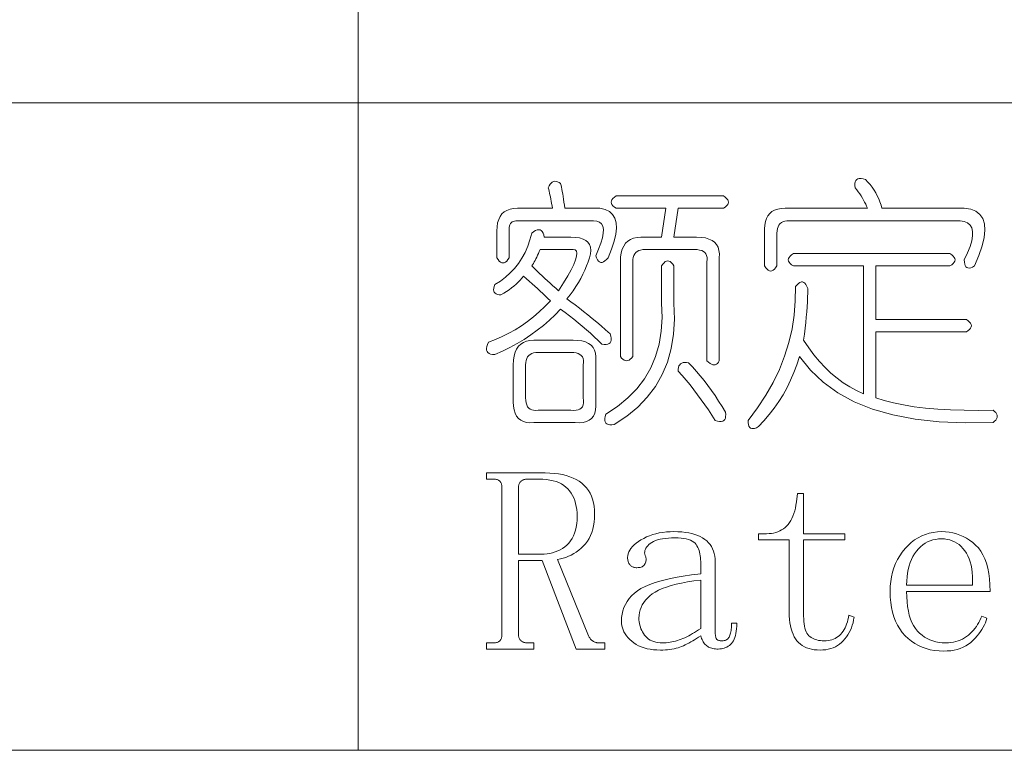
# Model space of a CAD drawing. Extents: x 1 to 297, y 1 to 210.
# Tile 19 of 171: x 41.48 to 49.67, y 29.56 to 35.65. Entities that reach past the tile are written whole.
import ezdxf

# ---------------------------------------------------------------- set-up
doc = ezdxf.new("R2010")
doc.units = 0

msp = doc.modelspace()

# ---------------------------------------------------------------- linework, layer by layer
at = {"color": 7, "lineweight": 13}
for p, q in [((44.2947, 56.5077), (44.2947, 29.5649)), ((1.3055, 34.9534), (219.3213, 34.9534)), ((1.3055, 29.5649), (219.3213, 29.5649))]:
    msp.add_line(p, q, dxfattribs=at)
for points in [[(45.9804, 34.282), (45.9839, 34.2676), (45.9873, 34.2518), (45.9907, 34.2347), (45.9942, 34.2162), (45.9976, 34.1963), (46.001, 34.175), (46.0044, 34.1524), (46.0079, 34.1284), (46.0113, 34.103), (46.0147, 34.0763), (46.3062, 34.0763), (46.35, 34.066), (46.3857, 34.0489), (46.4131, 34.0249), (46.4323, 33.994), (46.4433, 33.9563), (46.446, 33.9117), (46.4406, 33.8603), (46.4268, 33.802), (46.4049, 33.7369), (46.3747, 33.6649), (46.3614, 33.6496), (46.3487, 33.6381), (46.3367, 33.6304), (46.3254, 33.6265), (46.3147, 33.6263), (46.3048, 33.6299), (46.2955, 33.6373), (46.287, 33.6484), (46.2791, 33.6633), (46.2719, 33.682), (46.2964, 33.7374), (46.3151, 33.7869), (46.3279, 33.8306), (46.335, 33.8685), (46.3362, 33.9006), (46.3315, 33.9268), (46.3211, 33.9472), (46.3048, 33.9618), (46.2827, 33.9705), (46.2547, 33.9734), (45.6204, 33.9734), (45.6074, 33.9727), (45.5958, 33.9707), (45.5855, 33.9673), (45.5766, 33.9625), (45.569, 33.9563), (45.5628, 33.9487), (45.558, 33.9398), (45.5546, 33.9295), (45.5526, 33.9179), (45.5519, 33.9049), (45.5519, 33.6649), (45.5416, 33.6494), (45.5313, 33.6374), (45.521, 33.6289), (45.5107, 33.6237), (45.5004, 33.622), (45.4902, 33.6237), (45.4799, 33.6289), (45.4696, 33.6374), (45.4593, 33.6494), (45.449, 33.6649), (45.449, 33.8877), (45.4507, 33.9235), (45.4559, 33.9556), (45.4644, 33.9839), (45.4764, 34.0084), (45.4919, 34.0291), (45.5107, 34.0461), (45.533, 34.0593), (45.5587, 34.0687), (45.5879, 34.0744), (45.6204, 34.0763), (45.9119, 34.0763), (45.9084, 34.0965), (45.905, 34.1161), (45.9016, 34.1349), (45.8982, 34.1531), (45.8947, 34.1706), (45.8913, 34.1874), (45.8879, 34.2035), (45.8844, 34.2189), (45.881, 34.2337), (45.8776, 34.2477), (45.8848, 34.2635), (45.8927, 34.2765), (45.9012, 34.2868), (45.9105, 34.2943), (45.9204, 34.2991), (45.9311, 34.3012), (45.9424, 34.3005), (45.9544, 34.2971), (45.9671, 34.2909)], [(48.5176, 34.3163), (48.5375, 34.2954), (48.556, 34.2738), (48.5731, 34.2515), (48.5889, 34.2285), (48.6033, 34.2049), (48.6163, 34.1805), (48.628, 34.1555), (48.6383, 34.1298), (48.6472, 34.1034), (48.6547, 34.0763), (49.3404, 34.0763), (49.3938, 34.0684), (49.4371, 34.0516), (49.4706, 34.0259), (49.494, 33.9913), (49.5076, 33.9477), (49.5112, 33.8953), (49.5048, 33.8339), (49.4886, 33.7636), (49.4623, 33.6844), (49.4262, 33.5963), (49.4099, 33.5875), (49.3953, 33.5819), (49.3824, 33.5793), (49.3713, 33.5798), (49.3619, 33.5834), (49.3542, 33.5901), (49.3482, 33.5999), (49.3439, 33.6127), (49.3413, 33.6287), (49.3404, 33.6477), (49.3679, 33.7065), (49.3884, 33.7595), (49.4022, 33.8066), (49.409, 33.8479), (49.409, 33.8834), (49.4022, 33.9131), (49.3884, 33.9369), (49.3679, 33.9549), (49.3404, 33.9671), (49.3062, 33.9734), (47.8833, 33.9734), (47.8638, 33.9724), (47.8463, 33.9693), (47.8308, 33.9642), (47.8175, 33.957), (47.8062, 33.9477), (47.7969, 33.9364), (47.7897, 33.923), (47.7846, 33.9076), (47.7815, 33.8901), (47.7804, 33.8706), (47.7804, 33.5963), (47.7702, 33.5809), (47.7599, 33.5689), (47.7496, 33.5603), (47.7393, 33.5551), (47.729, 33.5534), (47.7187, 33.5551), (47.7084, 33.5603), (47.6982, 33.5689), (47.6879, 33.5809), (47.6776, 33.5963), (47.6776, 33.9049), (47.6793, 33.9374), (47.6844, 33.9666), (47.693, 33.9923), (47.705, 34.0146), (47.7204, 34.0334), (47.7393, 34.0489), (47.7616, 34.0609), (47.7873, 34.0694), (47.8164, 34.0746), (47.849, 34.0763), (48.5347, 34.0763), (48.5275, 34.0934), (48.5196, 34.1106), (48.5111, 34.1277), (48.5018, 34.1449), (48.4919, 34.162), (48.4812, 34.1791), (48.4699, 34.1963), (48.4579, 34.2134), (48.4452, 34.2306), (48.4319, 34.2477), (48.4296, 34.2669), (48.4298, 34.2834), (48.4324, 34.2971), (48.4374, 34.3081), (48.4447, 34.3163), (48.4545, 34.3218), (48.4667, 34.3245), (48.4812, 34.3245), (48.4982, 34.3218)], [(46.4433, 34.1791), (47.3347, 34.1791), (47.3502, 34.1689), (47.3622, 34.1586), (47.3707, 34.1483), (47.3759, 34.138), (47.3776, 34.1277), (47.3759, 34.1174), (47.3707, 34.1071), (47.3622, 34.0969), (47.3502, 34.0866), (47.3347, 34.0763), (46.9576, 34.0763), (46.9233, 33.8363), (47.1119, 33.8363), (47.1508, 33.8346), (47.1852, 33.8294), (47.2152, 33.8209), (47.2408, 33.8089), (47.2619, 33.7934), (47.2785, 33.7746), (47.2907, 33.7523), (47.2984, 33.7266), (47.3016, 33.6974), (47.3004, 33.6649), (47.3004, 32.8077), (47.2932, 32.7954), (47.2854, 32.7858), (47.2768, 32.7789), (47.2675, 32.7748), (47.2576, 32.7734), (47.247, 32.7748), (47.2356, 32.7789), (47.2236, 32.7858), (47.211, 32.7954), (47.1976, 32.8077), (47.1976, 33.6306), (47.1996, 33.6501), (47.199, 33.6676), (47.1955, 33.683), (47.1894, 33.6964), (47.1804, 33.7077), (47.1688, 33.717), (47.1544, 33.7242), (47.1372, 33.7293), (47.1174, 33.7324), (47.0947, 33.7334), (46.6833, 33.7334), (46.6638, 33.7324), (46.6463, 33.7293), (46.6308, 33.7242), (46.6175, 33.717), (46.6062, 33.7077), (46.5969, 33.6964), (46.5897, 33.683), (46.5846, 33.6676), (46.5815, 33.6501), (46.5804, 33.6306), (46.5804, 32.842), (46.5702, 32.8297), (46.5599, 32.8201), (46.5496, 32.8132), (46.5393, 32.8091), (46.529, 32.8077), (46.5187, 32.8091), (46.5084, 32.8132), (46.4982, 32.8201), (46.4879, 32.8297), (46.4776, 32.842), (46.4776, 33.6306), (46.4793, 33.6697), (46.4844, 33.7046), (46.493, 33.7355), (46.505, 33.7622), (46.5204, 33.7849), (46.5393, 33.8034), (46.5616, 33.8178), (46.5873, 33.8281), (46.6164, 33.8342), (46.649, 33.8363), (46.8204, 33.8363), (46.8547, 34.0763), (46.4433, 34.0763), (46.4279, 34.0866), (46.4159, 34.0969), (46.4073, 34.1071), (46.4022, 34.1174), (46.4004, 34.1277), (46.4022, 34.138), (46.4073, 34.1483), (46.4159, 34.1586), (46.4279, 34.1689)], [(45.4319, 32.8591), (45.4128, 32.8602), (45.3969, 32.8633), (45.384, 32.8684), (45.3743, 32.8756), (45.3676, 32.8849), (45.364, 32.8962), (45.3635, 32.9095), (45.366, 32.925), (45.3717, 32.9425), (45.3804, 32.962), (45.438, 32.9839), (45.4943, 33.0086), (45.5491, 33.0361), (45.6026, 33.0662), (45.6547, 33.0991), (45.7055, 33.1348), (45.7548, 33.1732), (45.8028, 33.2143), (45.8495, 33.2582), (45.8947, 33.3049), (45.874, 33.3254), (45.8529, 33.346), (45.8315, 33.3666), (45.8097, 33.3871), (45.7876, 33.4077), (45.7651, 33.4283), (45.7423, 33.4489), (45.7192, 33.4694), (45.6957, 33.49), (45.6719, 33.5106), (45.6576, 33.4936), (45.6424, 33.477), (45.6261, 33.4607), (45.6088, 33.4447), (45.5904, 33.4291), (45.5711, 33.4139), (45.5507, 33.399), (45.5292, 33.3844), (45.5068, 33.3702), (45.4833, 33.3563), (45.4674, 33.3571), (45.4538, 33.3597), (45.4427, 33.364), (45.4339, 33.37), (45.4276, 33.3777), (45.4236, 33.3871), (45.4221, 33.3983), (45.423, 33.4111), (45.4262, 33.4257), (45.4319, 33.442), (45.4782, 33.471), (45.521, 33.503), (45.5604, 33.5382), (45.5964, 33.5764), (45.629, 33.6177), (45.6582, 33.6621), (45.6839, 33.7096), (45.7062, 33.7602), (45.725, 33.8138), (45.7404, 33.8706), (45.7569, 33.8826), (45.772, 33.8911), (45.7857, 33.8963), (45.798, 33.898), (45.809, 33.8963), (45.8186, 33.8911), (45.8268, 33.8826), (45.8337, 33.8706), (45.8392, 33.8551), (45.8433, 33.8363), (46.0662, 33.8363), (46.1047, 33.8346), (46.1382, 33.8294), (46.1664, 33.8209), (46.1896, 33.8089), (46.2076, 33.7934), (46.2204, 33.7746), (46.2282, 33.7523), (46.2307, 33.7266), (46.2282, 33.6974), (46.2204, 33.6649), (46.2093, 33.6306), (46.1964, 33.5963), (46.1819, 33.562), (46.1656, 33.5277), (46.1476, 33.4934), (46.1279, 33.4591), (46.1064, 33.4249), (46.0833, 33.3906), (46.0584, 33.3563), (46.0319, 33.322), (46.0663, 33.2975), (46.1011, 33.2719), (46.1363, 33.2454), (46.1718, 33.2178), (46.2076, 33.1891), (46.2438, 33.1595), (46.2803, 33.1288), (46.3171, 33.0971), (46.3543, 33.0643), (46.3919, 33.0306), (46.3974, 33.0112), (46.4001, 32.9942), (46.4001, 32.9797), (46.3974, 32.9675), (46.3919, 32.9577), (46.3836, 32.9503), (46.3727, 32.9454), (46.359, 32.9428), (46.3425, 32.9426), (46.3233, 32.9449), (46.2921, 32.9755), (46.2602, 33.0059), (46.2276, 33.0359), (46.1944, 33.0655), (46.1604, 33.0949), (46.1258, 33.1238), (46.0905, 33.1525), (46.0545, 33.1807), (46.0178, 33.2087), (45.9804, 33.2363), (45.9348, 33.1893), (45.8872, 33.1444), (45.8375, 33.1015), (45.7857, 33.0607), (45.7319, 33.022), (45.676, 32.9853), (45.618, 32.9507), (45.558, 32.9181), (45.496, 32.8876)], [(46.0833, 33.7334), (45.809, 33.7334), (45.8022, 33.7166), (45.7953, 33.7005), (45.7884, 33.6851), (45.7816, 33.6703), (45.7747, 33.6563), (45.7679, 33.6429), (45.761, 33.6302), (45.7542, 33.6182), (45.7473, 33.6069), (45.7404, 33.5963), (45.7612, 33.5757), (45.7823, 33.5551), (45.8037, 33.5346), (45.8255, 33.514), (45.8476, 33.4934), (45.87, 33.4729), (45.8928, 33.4523), (45.916, 33.4317), (45.9395, 33.4111), (45.9633, 33.3906), (46.0046, 33.4557), (46.0394, 33.514), (46.0677, 33.5654), (46.0895, 33.61), (46.1047, 33.6477), (46.1135, 33.6786), (46.1157, 33.7026), (46.1114, 33.7197), (46.1006, 33.73)], [(47.9176, 33.6991), (49.2204, 33.6991), (49.2359, 33.6889), (49.2479, 33.6786), (49.2564, 33.6683), (49.2616, 33.658), (49.2633, 33.6477), (49.2616, 33.6374), (49.2564, 33.6271), (49.2479, 33.6169), (49.2359, 33.6066), (49.2204, 33.5963), (48.6033, 33.5963), (48.6033, 33.1506), (49.3576, 33.1506), (49.373, 33.1403), (49.385, 33.13), (49.3936, 33.1197), (49.3987, 33.1094), (49.4004, 33.0991), (49.3987, 33.0889), (49.3936, 33.0786), (49.385, 33.0683), (49.373, 33.058), (49.3576, 33.0477), (48.6033, 33.0477), (48.6033, 32.4991), (48.6748, 32.4765), (48.7521, 32.4566), (48.8352, 32.4395), (48.9242, 32.4251), (49.019, 32.4134), (49.1196, 32.4045), (49.2261, 32.3983), (49.3384, 32.3949), (49.4565, 32.3942), (49.5804, 32.3963), (49.5928, 32.386), (49.6024, 32.3757), (49.6092, 32.3654), (49.6134, 32.3551), (49.6147, 32.3449), (49.6134, 32.3346), (49.6092, 32.3243), (49.6024, 32.314), (49.5928, 32.3037), (49.5804, 32.2934), (49.3483, 32.2897), (49.132, 32.2989), (48.9314, 32.3212), (48.7466, 32.3565), (48.5776, 32.4049), (48.4243, 32.4662), (48.2868, 32.5406), (48.1651, 32.6281), (48.0592, 32.7285), (47.969, 32.842), (47.9471, 32.7745), (47.9224, 32.709), (47.895, 32.6455), (47.8648, 32.5842), (47.8319, 32.5249), (47.7962, 32.4676), (47.7578, 32.4124), (47.7167, 32.3593), (47.6728, 32.3082), (47.6262, 32.2591), (47.6099, 32.2504), (47.5953, 32.2447), (47.5824, 32.2422), (47.5713, 32.2427), (47.5619, 32.2463), (47.5542, 32.253), (47.5482, 32.2627), (47.5439, 32.2756), (47.5413, 32.2915), (47.5404, 32.3106), (47.6184, 32.4143), (47.6879, 32.5197), (47.7487, 32.6269), (47.801, 32.7357), (47.8447, 32.8463), (47.8799, 32.9586), (47.9064, 33.0726), (47.9244, 33.1883), (47.9339, 33.3057), (47.9347, 33.4249), (47.9481, 33.4401), (47.9608, 33.4516), (47.9728, 33.4593), (47.9841, 33.4633), (47.9947, 33.4634), (48.0047, 33.4598), (48.0139, 33.4525), (48.0225, 33.4413), (48.0304, 33.4264), (48.0376, 33.4077), (48.0372, 33.3726), (48.0362, 33.3357), (48.0345, 33.2971), (48.0321, 33.2569), (48.029, 33.2149), (48.0252, 33.1711), (48.0208, 33.1257), (48.0156, 33.0786), (48.0098, 33.0297), (48.0033, 32.9791), (48.0453, 32.9161), (48.089, 32.8571), (48.1344, 32.8022), (48.1816, 32.7515), (48.2304, 32.7049), (48.281, 32.6623), (48.3333, 32.6239), (48.3873, 32.5897), (48.443, 32.5595), (48.5004, 32.5334), (48.5004, 33.5963), (47.9176, 33.5963), (47.9022, 33.6066), (47.8902, 33.6169), (47.8816, 33.6271), (47.8764, 33.6374), (47.8747, 33.6477), (47.8764, 33.658), (47.8816, 33.6683), (47.8902, 33.6786), (47.9022, 33.6889)], [(46.8204, 33.5963), (46.8307, 33.6117), (46.841, 33.6237), (46.8513, 33.6323), (46.8616, 33.6374), (46.8719, 33.6391), (46.8822, 33.6374), (46.8924, 33.6323), (46.9027, 33.6237), (46.913, 33.6117), (46.9233, 33.5963), (46.9233, 33.2877), (46.9276, 33.1542), (46.9199, 33.0278), (46.9002, 32.9087), (46.8684, 32.7967), (46.8247, 32.692), (46.769, 32.5945), (46.7013, 32.5041), (46.6216, 32.421), (46.5299, 32.345), (46.4262, 32.2763), (46.407, 32.2741), (46.3905, 32.2742), (46.3768, 32.2768), (46.3658, 32.2818), (46.3576, 32.2891), (46.3521, 32.2989), (46.3494, 32.3111), (46.3494, 32.3257), (46.3521, 32.3426), (46.3576, 32.362), (46.4548, 32.4268), (46.5407, 32.4978), (46.6152, 32.5749), (46.6785, 32.6582), (46.7304, 32.7477), (46.7711, 32.8434), (46.8004, 32.9452), (46.8184, 33.0532), (46.8251, 33.1674), (46.8204, 33.2877)], [(45.7576, 32.9791), (46.0833, 32.9791), (46.1222, 32.9774), (46.1567, 32.9723), (46.1867, 32.9637), (46.2122, 32.9517), (46.2333, 32.9363), (46.2499, 32.9174), (46.2621, 32.8951), (46.2698, 32.8694), (46.2731, 32.8403), (46.2719, 32.8077), (46.2719, 32.4649), (46.2732, 32.4292), (46.2705, 32.3977), (46.2636, 32.3702), (46.2527, 32.3469), (46.2376, 32.3277), (46.2184, 32.3126), (46.1951, 32.3017), (46.1676, 32.2948), (46.1361, 32.2921), (46.1004, 32.2934), (45.7576, 32.2934), (45.725, 32.2921), (45.6959, 32.2948), (45.6702, 32.3017), (45.6479, 32.3126), (45.629, 32.3277), (45.6136, 32.3469), (45.6016, 32.3702), (45.593, 32.3977), (45.5879, 32.4292), (45.5862, 32.4649), (45.5862, 32.7734), (45.5879, 32.8125), (45.593, 32.8475), (45.6016, 32.8783), (45.6136, 32.9051), (45.629, 32.9277), (45.6479, 32.9462), (45.6702, 32.9606), (45.6959, 32.9709), (45.725, 32.9771)], [(46.0662, 32.8763), (45.7919, 32.8763), (45.7723, 32.8753), (45.7548, 32.8722), (45.7394, 32.867), (45.726, 32.8598), (45.7147, 32.8506), (45.7055, 32.8393), (45.6983, 32.8259), (45.6931, 32.8105), (45.69, 32.793), (45.689, 32.7734), (45.689, 32.4991), (45.69, 32.4765), (45.6931, 32.4566), (45.6983, 32.4395), (45.7055, 32.4251), (45.7147, 32.4134), (45.726, 32.4045), (45.7394, 32.3983), (45.7548, 32.3949), (45.7723, 32.3942), (45.7919, 32.3963), (46.0662, 32.3963), (46.0888, 32.3942), (46.1087, 32.3949), (46.1258, 32.3983), (46.1402, 32.4045), (46.1519, 32.4134), (46.1608, 32.4251), (46.167, 32.4395), (46.1704, 32.4566), (46.1711, 32.4765), (46.169, 32.4991), (46.169, 32.7734), (46.1711, 32.793), (46.1704, 32.8105), (46.167, 32.8259), (46.1608, 32.8393), (46.1519, 32.8506), (46.1402, 32.8598), (46.1258, 32.867), (46.1087, 32.8722), (46.0888, 32.8753)], [(47.0433, 32.7906), (47.0772, 32.7556), (47.1105, 32.7193), (47.1431, 32.6815), (47.175, 32.6425), (47.2062, 32.602), (47.2367, 32.5602), (47.2665, 32.517), (47.2956, 32.4724), (47.3241, 32.4265), (47.3519, 32.3791), (47.3541, 32.3599), (47.3539, 32.3435), (47.3514, 32.3298), (47.3464, 32.3188), (47.339, 32.3106), (47.3292, 32.3051), (47.3171, 32.3023), (47.3025, 32.3023), (47.2855, 32.3051), (47.2662, 32.3106), (47.2384, 32.3548), (47.2099, 32.3983), (47.1808, 32.4412), (47.151, 32.4834), (47.1204, 32.5249), (47.0892, 32.5657), (47.0574, 32.6058), (47.0248, 32.6452), (46.9915, 32.6839), (46.9576, 32.722), (46.9584, 32.7381), (46.961, 32.7522), (46.9653, 32.7642), (46.9713, 32.7741), (46.979, 32.782), (46.9884, 32.7878), (46.9996, 32.7916), (47.0124, 32.7933), (47.027, 32.793)], [(46.2633, 31.5306), (46.2624, 31.4971), (46.2595, 31.4651), (46.2548, 31.4347), (46.2482, 31.4058), (46.2397, 31.3784), (46.2294, 31.3526), (46.2171, 31.3284), (46.203, 31.3057), (46.1869, 31.2845), (46.169, 31.2649), (46.1499, 31.2468), (46.1303, 31.2302), (46.1101, 31.2152), (46.0895, 31.2018), (46.0683, 31.1899), (46.0466, 31.1795), (46.0244, 31.1707), (46.0017, 31.1634), (45.9785, 31.1576), (45.9547, 31.1534), (46.2119, 30.5191), (46.2153, 30.5125), (46.2189, 30.5063), (46.2225, 30.5005), (46.2263, 30.4951), (46.2301, 30.4902), (46.234, 30.4857), (46.238, 30.4816), (46.242, 30.478), (46.2462, 30.4748), (46.2504, 30.472), (46.2548, 30.4696), (46.2592, 30.4674), (46.2637, 30.4654), (46.2683, 30.4638), (46.2729, 30.4624), (46.2777, 30.4612), (46.2825, 30.4603), (46.2875, 30.4597), (46.2925, 30.4593), (46.2976, 30.4591), (46.349, 30.4591), (46.349, 30.4077), (46.109, 30.4077), (45.8262, 31.1449), (45.629, 31.1449), (45.629, 30.5277), (45.6292, 30.521), (45.6299, 30.5147), (45.6309, 30.5087), (45.6324, 30.503), (45.6344, 30.4977), (45.6367, 30.4927), (45.6395, 30.4881), (45.6427, 30.4838), (45.6464, 30.4799), (45.6504, 30.4763), (45.6549, 30.473), (45.6595, 30.4701), (45.6645, 30.4675), (45.6696, 30.4653), (45.6751, 30.4634), (45.6808, 30.4619), (45.6867, 30.4607), (45.693, 30.4598), (45.6994, 30.4593), (45.7062, 30.4591), (45.7576, 30.4591), (45.7576, 30.4077), (45.3633, 30.4077), (45.3633, 30.4591), (45.4147, 30.4591), (45.423, 30.4593), (45.4308, 30.4598), (45.4381, 30.4607), (45.4449, 30.4619), (45.4512, 30.4634), (45.4569, 30.4653), (45.4621, 30.4675), (45.4668, 30.4701), (45.471, 30.473), (45.4747, 30.4763), (45.478, 30.4799), (45.4809, 30.4838), (45.4835, 30.4881), (45.4857, 30.4927), (45.4876, 30.4977), (45.4891, 30.503), (45.4903, 30.5087), (45.4912, 30.5147), (45.4917, 30.521), (45.4919, 30.5277), (45.4919, 31.7534), (45.4917, 31.7601), (45.4912, 31.7665), (45.4903, 31.7725), (45.4891, 31.7781), (45.4876, 31.7834), (45.4857, 31.7884), (45.4835, 31.793), (45.4809, 31.7973), (45.478, 31.8013), (45.4747, 31.8049), (45.471, 31.8081), (45.4668, 31.811), (45.4621, 31.8136), (45.4569, 31.8158), (45.4512, 31.8177), (45.4449, 31.8193), (45.4381, 31.8205), (45.4308, 31.8213), (45.423, 31.8218), (45.4147, 31.822), (45.3633, 31.822), (45.3633, 31.8734), (45.8519, 31.8734), (45.8904, 31.8726), (45.9271, 31.87), (45.9621, 31.8657), (45.9952, 31.8597), (46.0265, 31.852), (46.056, 31.8426), (46.0838, 31.8314), (46.1097, 31.8186), (46.1338, 31.804), (46.1562, 31.7877), (46.1765, 31.7697), (46.1947, 31.75), (46.2108, 31.7286), (46.2247, 31.7054), (46.2365, 31.6806), (46.2462, 31.654), (46.2537, 31.6257), (46.259, 31.5957), (46.2622, 31.564)], [(45.629, 31.1963), (45.8176, 31.1963), (45.8429, 31.1971), (45.8673, 31.1994), (45.8909, 31.2032), (45.9136, 31.2086), (45.9354, 31.2156), (45.9564, 31.2241), (45.9766, 31.2341), (45.9959, 31.2457), (46.0143, 31.2588), (46.0319, 31.2734), (46.0482, 31.2897), (46.0627, 31.3077), (46.0756, 31.3274), (46.0867, 31.3489), (46.0962, 31.372), (46.1039, 31.3969), (46.1099, 31.4234), (46.1142, 31.4517), (46.1167, 31.4817), (46.1176, 31.5134), (46.1168, 31.5419), (46.1145, 31.5691), (46.1106, 31.5951), (46.1052, 31.6197), (46.0983, 31.6431), (46.0898, 31.6651), (46.0798, 31.6859), (46.0682, 31.7054), (46.0551, 31.7236), (46.0404, 31.7406), (46.0242, 31.756), (46.0062, 31.7699), (45.9864, 31.7821), (45.965, 31.7927), (45.9419, 31.8016), (45.917, 31.809), (45.8904, 31.8147), (45.8622, 31.8187), (45.8322, 31.8212), (45.8004, 31.822), (45.7062, 31.822), (45.6994, 31.8218), (45.693, 31.8213), (45.6867, 31.8205), (45.6808, 31.8193), (45.6751, 31.8177), (45.6696, 31.8158), (45.6645, 31.8136), (45.6595, 31.811), (45.6549, 31.8081), (45.6504, 31.8049), (45.6464, 31.8013), (45.6427, 31.7973), (45.6395, 31.793), (45.6367, 31.7884), (45.6344, 31.7834), (45.6324, 31.7781), (45.6309, 31.7725), (45.6299, 31.7665), (45.6292, 31.7601), (45.629, 31.7534)], [(48.0033, 30.682), (48.0037, 30.6588), (48.005, 30.6371), (48.0072, 30.6169), (48.0102, 30.5983), (48.014, 30.5813), (48.0187, 30.5658), (48.0243, 30.5518), (48.0307, 30.5394), (48.038, 30.5285), (48.0462, 30.5191), (48.0552, 30.511), (48.065, 30.5037), (48.0757, 30.4973), (48.0873, 30.4917), (48.0997, 30.487), (48.113, 30.4831), (48.1272, 30.4801), (48.1422, 30.478), (48.158, 30.4767), (48.1747, 30.4763), (48.1915, 30.4768), (48.2076, 30.4785), (48.2231, 30.4813), (48.2378, 30.4852), (48.2519, 30.4902), (48.2652, 30.4963), (48.2779, 30.5036), (48.2899, 30.5119), (48.3012, 30.5214), (48.3119, 30.532), (48.3218, 30.5436), (48.3311, 30.5562), (48.3396, 30.5697), (48.3475, 30.5841), (48.3547, 30.5995), (48.3612, 30.6158), (48.3671, 30.6331), (48.3722, 30.6513), (48.3767, 30.6705), (48.3804, 30.6906), (48.4233, 30.6734), (48.4193, 30.6499), (48.4142, 30.6271), (48.408, 30.6053), (48.4007, 30.5843), (48.3922, 30.5641), (48.3827, 30.5449), (48.372, 30.5264), (48.3602, 30.5089), (48.3473, 30.4921), (48.3333, 30.4763), (48.3183, 30.4616), (48.3023, 30.4485), (48.2853, 30.4369), (48.2675, 30.4269), (48.2487, 30.4184), (48.2289, 30.4115), (48.2082, 30.4061), (48.1866, 30.4022), (48.164, 30.3999), (48.1404, 30.3991), (48.1154, 30.3999), (48.0916, 30.4022), (48.0691, 30.4061), (48.0479, 30.4115), (48.0279, 30.4184), (48.0093, 30.4269), (47.9919, 30.4369), (47.9759, 30.4485), (47.9611, 30.4616), (47.9476, 30.4763), (47.9354, 30.4926), (47.9244, 30.5106), (47.9148, 30.5303), (47.9064, 30.5517), (47.8994, 30.5749), (47.8936, 30.5997), (47.8891, 30.6263), (47.8859, 30.6546), (47.8839, 30.6846), (47.8833, 30.7163), (47.8833, 31.3163), (47.6262, 31.3163), (47.6262, 31.3677), (47.6947, 31.3677), (47.7149, 31.3684), (47.7343, 31.3703), (47.753, 31.3735), (47.7708, 31.378), (47.7879, 31.3838), (47.8043, 31.3909), (47.8198, 31.3992), (47.8346, 31.4089), (47.8486, 31.4198), (47.8619, 31.432), (47.8743, 31.4456), (47.8857, 31.4606), (47.8962, 31.4771), (47.9058, 31.4951), (47.9144, 31.5145), (47.922, 31.5354), (47.9288, 31.5577), (47.9346, 31.5815), (47.9394, 31.6067), (47.9433, 31.6334), (47.9519, 31.702), (48.0033, 31.702), (48.0033, 31.3677), (48.3462, 31.3677), (48.3462, 31.3163), (48.0033, 31.3163)], [(46.8119, 30.3991), (46.7817, 30.3999), (46.7529, 30.4021), (46.7255, 30.4057), (46.6994, 30.4108), (46.6747, 30.4174), (46.6514, 30.4254), (46.6295, 30.4348), (46.6089, 30.4458), (46.5897, 30.4582), (46.5719, 30.472), (46.5556, 30.4868), (46.541, 30.502), (46.5282, 30.5176), (46.517, 30.5337), (46.5076, 30.5502), (46.4999, 30.5671), (46.4939, 30.5845), (46.4896, 30.6023), (46.487, 30.6205), (46.4862, 30.6391), (46.4875, 30.6694), (46.4915, 30.6986), (46.4981, 30.7267), (46.5074, 30.7537), (46.5194, 30.7795), (46.534, 30.8042), (46.5513, 30.8278), (46.5712, 30.8503), (46.5938, 30.8717), (46.619, 30.892), (46.6482, 30.9112), (46.6826, 30.9292), (46.7223, 30.9461), (46.7671, 30.9619), (46.8172, 30.9766), (46.8726, 30.9902), (46.9331, 31.0027), (46.9989, 31.0141), (47.0699, 31.0243), (47.1462, 31.0334), (47.1462, 31.1363), (47.1458, 31.1531), (47.1446, 31.1694), (47.1427, 31.185), (47.14, 31.2001), (47.1365, 31.2145), (47.1323, 31.2283), (47.1273, 31.2416), (47.1215, 31.2542), (47.1149, 31.2663), (47.1076, 31.2777), (47.0989, 31.2883), (47.0882, 31.2978), (47.0756, 31.3061), (47.061, 31.3134), (47.0444, 31.3195), (47.0258, 31.3245), (47.0053, 31.3284), (46.9828, 31.3312), (46.9583, 31.3329), (46.9319, 31.3334), (46.9036, 31.333), (46.877, 31.3315), (46.8522, 31.3292), (46.829, 31.3259), (46.8076, 31.3216), (46.7879, 31.3165), (46.7699, 31.3103), (46.7536, 31.3033), (46.739, 31.2952), (46.7262, 31.2863), (46.7149, 31.2768), (46.7052, 31.2673), (46.6971, 31.2576), (46.6905, 31.2479), (46.6854, 31.2381), (46.6819, 31.2282), (46.68, 31.2182), (46.6795, 31.2081), (46.6806, 31.198), (46.6833, 31.1877), (46.6864, 31.1809), (46.6888, 31.174), (46.6905, 31.1671), (46.6915, 31.1603), (46.6919, 31.1534), (46.6915, 31.1466), (46.6905, 31.1397), (46.6888, 31.1329), (46.6864, 31.126), (46.6833, 31.1191), (46.6795, 31.1126), (46.6751, 31.1068), (46.6699, 31.1017), (46.6641, 31.0972), (46.6576, 31.0934), (46.6504, 31.0903), (46.6425, 31.0879), (46.6339, 31.0862), (46.6247, 31.0852), (46.6147, 31.0849), (46.608, 31.0851), (46.6015, 31.0857), (46.5953, 31.0868), (46.5894, 31.0883), (46.5837, 31.0902), (46.5782, 31.0926), (46.573, 31.0954), (46.5681, 31.0986), (46.5634, 31.1022), (46.559, 31.1063), (46.5549, 31.1108), (46.5513, 31.1157), (46.5481, 31.1211), (46.5453, 31.1269), (46.5429, 31.1331), (46.541, 31.1397), (46.5395, 31.1468), (46.5384, 31.1543), (46.5378, 31.1622), (46.5376, 31.1706), (46.5387, 31.1859), (46.542, 31.2011), (46.5476, 31.2161), (46.5554, 31.2309), (46.5654, 31.2456), (46.5777, 31.2601), (46.5922, 31.2744), (46.6089, 31.2885), (46.6278, 31.3025), (46.649, 31.3163), (46.6718, 31.3293), (46.6956, 31.341), (46.7205, 31.3513), (46.7464, 31.3602), (46.7733, 31.3677), (46.8012, 31.3739), (46.8302, 31.3787), (46.8602, 31.3821), (46.8912, 31.3842), (46.9233, 31.3849), (46.9567, 31.3842), (46.9884, 31.3823), (47.0184, 31.3791), (47.0467, 31.3746), (47.0733, 31.3688), (47.0982, 31.3617), (47.1213, 31.3534), (47.1427, 31.3437), (47.1624, 31.3328), (47.1804, 31.3206), (47.1967, 31.3072), (47.2113, 31.2926), (47.2242, 31.277), (47.2353, 31.2602), (47.2447, 31.2424), (47.2524, 31.2234), (47.2584, 31.2033), (47.2627, 31.1821), (47.2653, 31.1597), (47.2662, 31.1363), (47.2662, 30.5706), (47.2663, 30.5574), (47.2667, 30.5454), (47.2673, 30.5344), (47.2682, 30.5246), (47.2694, 30.5159), (47.2708, 30.5083), (47.2725, 30.5019), (47.2744, 30.4965), (47.2766, 30.4923), (47.279, 30.4891), (47.2818, 30.4867), (47.285, 30.4845), (47.2887, 30.4826), (47.2927, 30.4809), (47.2972, 30.4795), (47.3022, 30.4783), (47.3075, 30.4774), (47.3133, 30.4768), (47.3195, 30.4764), (47.3262, 30.4763), (47.3345, 30.4767), (47.3423, 30.4778), (47.3496, 30.4798), (47.3563, 30.4825), (47.3626, 30.4859), (47.3683, 30.4902), (47.3736, 30.4952), (47.3783, 30.501), (47.3825, 30.5075), (47.3862, 30.5149), (47.3894, 30.5229), (47.3923, 30.5315), (47.3949, 30.5407), (47.3971, 30.5505), (47.399, 30.5609), (47.4006, 30.5719), (47.4018, 30.5836), (47.4026, 30.5958), (47.4031, 30.6086), (47.4033, 30.622), (47.4462, 30.622), (47.4457, 30.5987), (47.4444, 30.5769), (47.4423, 30.5566), (47.4393, 30.5377), (47.4354, 30.5202), (47.4307, 30.5042), (47.4252, 30.4897), (47.4187, 30.4766), (47.4114, 30.465), (47.4033, 30.4549), (47.3945, 30.4459), (47.3851, 30.4379), (47.3753, 30.4308), (47.3649, 30.4247), (47.354, 30.4195), (47.3426, 30.4153), (47.3307, 30.412), (47.3183, 30.4096), (47.3053, 30.4082), (47.2919, 30.4077), (47.2801, 30.408), (47.2689, 30.4087), (47.2582, 30.41), (47.248, 30.4118), (47.2383, 30.4141), (47.2291, 30.417), (47.2205, 30.4203), (47.2123, 30.4242), (47.2047, 30.4285), (47.1976, 30.4334), (47.1909, 30.4389), (47.1846, 30.4451), (47.1786, 30.4519), (47.1729, 30.4595), (47.1676, 30.4677), (47.1626, 30.4766), (47.158, 30.4862), (47.1537, 30.4965), (47.1498, 30.5075), (47.1462, 30.5191), (47.1291, 30.5074), (47.1124, 30.4963), (47.0959, 30.4858), (47.0796, 30.4759), (47.0637, 30.4666), (47.0479, 30.4579), (47.0325, 30.4498), (47.0172, 30.4423), (47.0023, 30.4354), (46.9876, 30.4291), (46.9727, 30.4234), (46.9572, 30.4183), (46.9412, 30.4138), (46.9245, 30.4099), (46.9072, 30.4066), (46.8894, 30.4039), (46.8709, 30.4018), (46.8518, 30.4003), (46.8321, 30.3994)], [(48.8604, 30.8877), (48.8613, 30.8428), (48.864, 30.8005), (48.8685, 30.7608), (48.8748, 30.7238), (48.8829, 30.6895), (48.8928, 30.6578), (48.9045, 30.6288), (48.918, 30.6025), (48.9333, 30.5788), (48.9504, 30.5577), (48.969, 30.539), (48.9887, 30.5222), (49.0095, 30.5074), (49.0314, 30.4946), (49.0544, 30.4838), (49.0785, 30.4749), (49.1037, 30.468), (49.1301, 30.4631), (49.1576, 30.4601), (49.1862, 30.4591), (49.2081, 30.4598), (49.2294, 30.4617), (49.2499, 30.4649), (49.2698, 30.4694), (49.289, 30.4752), (49.3075, 30.4823), (49.3254, 30.4906), (49.3425, 30.5003), (49.359, 30.5112), (49.3747, 30.5234), (49.3897, 30.5366), (49.4039, 30.5503), (49.4172, 30.5647), (49.4296, 30.5797), (49.4412, 30.5952), (49.4519, 30.6114), (49.4617, 30.6281), (49.4707, 30.6455), (49.4789, 30.6634), (49.4862, 30.682), (49.529, 30.6649), (49.5232, 30.646), (49.5162, 30.6273), (49.5078, 30.6087), (49.4982, 30.5901), (49.4872, 30.5716), (49.475, 30.5533), (49.4615, 30.535), (49.4467, 30.5167), (49.4307, 30.4986), (49.4133, 30.4806), (49.3947, 30.4635), (49.3747, 30.4482), (49.3535, 30.4347), (49.331, 30.423), (49.3072, 30.4131), (49.2822, 30.405), (49.2558, 30.3987), (49.2282, 30.3942), (49.1992, 30.3915), (49.169, 30.3906), (49.1303, 30.3919), (49.0931, 30.3957), (49.0573, 30.4021), (49.023, 30.4111), (48.9901, 30.4227), (48.9587, 30.4369), (48.9287, 30.4536), (48.9002, 30.4729), (48.8732, 30.4947), (48.8476, 30.5191), (48.824, 30.546), (48.8028, 30.575), (48.7842, 30.6063), (48.768, 30.6398), (48.7544, 30.6756), (48.7432, 30.7135), (48.7345, 30.7537), (48.7283, 30.7962), (48.7245, 30.8408), (48.7233, 30.8877), (48.7245, 30.9298), (48.7283, 30.9705), (48.7345, 31.0097), (48.7432, 31.0475), (48.7544, 31.0838), (48.768, 31.1186), (48.7842, 31.152), (48.8028, 31.1839), (48.824, 31.2144), (48.8476, 31.2434), (48.873, 31.2703), (48.8995, 31.2943), (48.9272, 31.3156), (48.9559, 31.3339), (48.9858, 31.3495), (49.0168, 31.3622), (49.0489, 31.3721), (49.0821, 31.3792), (49.1164, 31.3834), (49.1519, 31.3849), (49.184, 31.3837), (49.2153, 31.3804), (49.2457, 31.3748), (49.2753, 31.367), (49.304, 31.357), (49.3319, 31.3447), (49.3589, 31.3303), (49.385, 31.3135), (49.4103, 31.2946), (49.4347, 31.2734), (49.4575, 31.2495), (49.4779, 31.2223), (49.4959, 31.1919), (49.5115, 31.1582), (49.5247, 31.1213), (49.5355, 31.0811), (49.5439, 31.0376), (49.5499, 30.9909), (49.5535, 30.9409), (49.5547, 30.8877)], [(49.409, 30.9391), (49.4099, 30.976), (49.4092, 31.011), (49.4068, 31.0442), (49.4028, 31.0756), (49.3972, 31.1052), (49.39, 31.133), (49.3811, 31.159), (49.3706, 31.1833), (49.3585, 31.2057), (49.3447, 31.2263), (49.3297, 31.245), (49.3137, 31.2618), (49.2968, 31.2766), (49.2789, 31.2894), (49.2601, 31.3002), (49.2403, 31.3091), (49.2196, 31.316), (49.198, 31.3209), (49.1754, 31.3239), (49.1519, 31.3249), (49.1266, 31.3238), (49.1023, 31.3207), (49.079, 31.3156), (49.0566, 31.3084), (49.0351, 31.2991), (49.0146, 31.2878), (48.995, 31.2745), (48.9763, 31.259), (48.9586, 31.2415), (48.9419, 31.222), (48.9264, 31.2007), (48.9126, 31.1778), (48.9003, 31.1533), (48.8898, 31.1274), (48.8808, 31.0999), (48.8735, 31.0708), (48.8678, 31.0402), (48.8637, 31.0081), (48.8613, 30.9744), (48.8604, 30.9391)], [(46.6319, 30.6649), (46.6323, 30.6496), (46.6338, 30.6345), (46.6361, 30.6197), (46.6394, 30.6052), (46.6437, 30.5909), (46.6488, 30.5769), (46.655, 30.5632), (46.662, 30.5497), (46.6701, 30.5364), (46.679, 30.5234), (46.689, 30.5112), (46.7001, 30.5003), (46.7123, 30.4906), (46.7256, 30.4823), (46.7401, 30.4752), (46.7556, 30.4694), (46.7723, 30.4649), (46.7901, 30.4617), (46.809, 30.4598), (46.829, 30.4591), (46.8444, 30.4594), (46.8599, 30.4603), (46.8753, 30.4618), (46.8907, 30.4639), (46.9062, 30.4666), (46.9216, 30.4699), (46.937, 30.4738), (46.9524, 30.4783), (46.9679, 30.4834), (46.9833, 30.4891), (46.9988, 30.4954), (47.0145, 30.5023), (47.0304, 30.5098), (47.0464, 30.5179), (47.0626, 30.5266), (47.079, 30.5359), (47.0955, 30.5458), (47.1122, 30.5563), (47.1291, 30.5674), (47.1462, 30.5791), (47.1462, 30.982), (47.0897, 30.9747), (47.0368, 30.9664), (46.9875, 30.9572), (46.9418, 30.947), (46.8997, 30.9359), (46.8612, 30.9239), (46.8264, 30.9109), (46.7951, 30.897), (46.7674, 30.8821), (46.7433, 30.8663), (46.7221, 30.8496), (46.7032, 30.8322), (46.6865, 30.814), (46.672, 30.795), (46.6597, 30.7752), (46.6497, 30.7547), (46.6419, 30.7334), (46.6363, 30.7113), (46.633, 30.6885)]]:
    msp.add_lwpolyline(points, close=True, dxfattribs=at)

doc.saveas('drawing.dxf')
